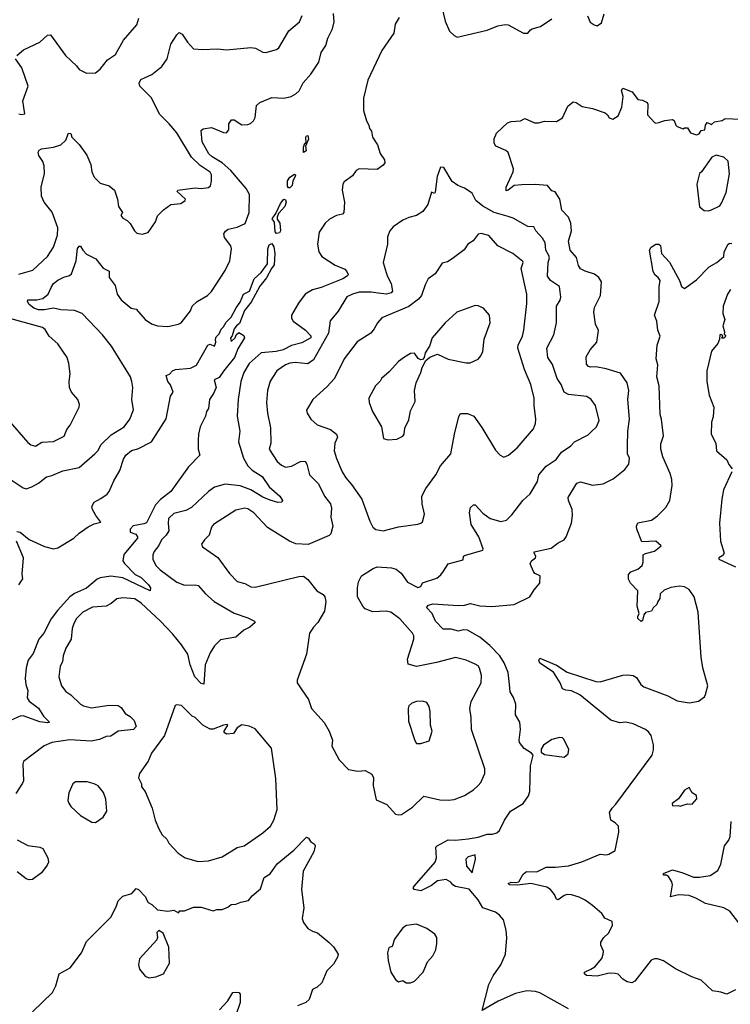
# Model space of a CAD drawing. Extents: x 1954683 to 2060285, y 904798 to 1016299.
# Tile 101 of 256: x 1993601 to 1998319, y 946543 to 953075. Entities that reach past the tile are written whole.
import ezdxf

# ---------------------------------------------------------------- set-up
doc = ezdxf.new("R2010")
doc.units = 0

msp = doc.modelspace()

# ---------------------------------------------------------------- linework, layer by layer
at = {"layer": '0CON10XD'}
for points in [[(1996393.3, 953205), (1996426, 953065), (1996455, 953000), (1996485, 952970), (1996505, 952960), (1996705, 953006.2), (1996775, 953033.8), (1996825, 953044.2), (1996845, 953040), (1996945, 952986), (1996975, 952986.2), (1996993, 953007), (1997004.4, 953015.6), (1997059.5, 953030.5), (1997135, 953080)], [(1993545, 950022.7), (1993625, 949969.2), (1993645, 949962.5), (1993682.5, 949975), (1993725, 949999.2), (1993777.9, 950042.1), (1993815, 950050.5), (1993887.4, 950082.6), (1993996.4, 950103.6), (1994100, 950195), (1994119.4, 950215), (1994142.4, 950257.6), (1994208.9, 950321.1), (1994294.2, 950375), (1994332.5, 950425), (1994355.9, 950485.9), (1994346.2, 950555), (1994352.5, 950635), (1994345.8, 950675), (1994335.8, 950705), (1994210.1, 950910.1), (1994150, 950985), (1994015, 951126.8), (1993965, 951145.3), (1993875, 951150.4), (1993825, 951161), (1993765, 951149.3), (1993725, 951149.8), (1993695, 951160.9), (1993664.4, 951185), (1993652, 951205), (1993654.2, 951215.8), (1993715, 951215.7), (1993755, 951225.7), (1993790.8, 951255), (1993809.3, 951299.3), (1993825, 951323.8), (1993853.4, 951346.6), (1993893.3, 951366.7), (1993932.5, 951377.5), (1993945, 951389.2), (1993976.2, 951475), (1993985, 951556.7), (1993995, 951573.3), (1994005, 951573.3), (1994020.8, 951545), (1994045, 951519.2), (1994107.5, 951487.5), (1994155.8, 951425.8), (1994195, 951407.5), (1994194.2, 951365), (1994235, 951312.5), (1994249.2, 951255), (1994275, 951217.5), (1994340.3, 951160.3), (1994375, 951154), (1994434, 951085), (1994476.3, 951056.3), (1994515, 951043.5), (1994585, 951040), (1994655, 951054.4), (1994672, 951065), (1994735, 951143.3), (1994746.2, 951175), (1994778.8, 951205), (1994847.5, 951245), (1994875, 951272.5), (1994965, 951412), (1994996.5, 951475), (1995008.1, 951555), (1995002.2, 951575), (1994960.9, 951630.9), (1994957.1, 951655), (1994967.8, 951672.2), (1994985.4, 951684.6), (1995045, 951698.2), (1995097.7, 951722.3), (1995125.3, 951795), (1995126.7, 951915), (1995105, 951954.6), (1995003.2, 952075), (1994945.1, 952125.1), (1994878.5, 952165), (1994856.5, 952185), (1994812, 952265), (1994805, 952340), (1994818.8, 952351.2), (1994875, 952360), (1994955, 952326), (1994975, 952323.8), (1994988.8, 952345), (1994990, 952385), (1995008.3, 952411.7), (1995025, 952410), (1995075, 952377.5), (1995115, 952378.8), (1995133.6, 952386.4), (1995152.5, 952405), (1995163.6, 952426.4), (1995173.8, 952505), (1995195, 952526.7), (1995275, 952560), (1995355, 952555.6), (1995403.4, 952566.6), (1995435, 952582.5), (1995457.2, 952602.8), (1995483.6, 952656.4), (1995535, 952714.2), (1995586.7, 952793.3), (1995603.6, 952856.4), (1995633.5, 952905), (1995646.6, 952953.4), (1995676.9, 953015), (1995688.6, 953061.4), (1995685.3, 953115.3)], [(1994333.6, 951723.6), (1994363.9, 951673.9), (1994379.3, 951659.3), (1994415, 951652.5), (1994455, 951662.5), (1994502.5, 951735), (1994516.2, 951773.8), (1994555, 951813.3), (1994605, 951848.8), (1994670, 951855), (1994700, 951875), (1994702.5, 951885), (1994647.5, 951935), (1994650, 951945), (1994765, 951958.5), (1994805, 951954.6), (1994855, 951961.2), (1994867.9, 951972.1), (1994875.3, 952004.7), (1994874.7, 952045), (1994865, 952062.7), (1994798.6, 952108.6), (1994742.5, 952162.5), (1994644.6, 952325), (1994593.9, 952385), (1994528.7, 952448.7), (1994475, 952555.7), (1994399.2, 952635), (1994394.4, 952655), (1994405, 952678), (1994478.7, 952711.3), (1994544.4, 952765.6), (1994579.2, 952815), (1994605, 952912.5), (1994644.2, 952975.8), (1994660.7, 952989.3), (1994679.7, 952979.7), (1994714, 952925), (1994755, 952882.9), (1994815, 952877.5), (1994915, 952882), (1994975, 952874.2), (1995135, 952890), (1995165.7, 952885.7), (1995215, 952860), (1995235, 952856.7), (1995305, 952876.7), (1995321.2, 952888.8), (1995388.9, 953001.1), (1995458.6, 953061.4), (1995476.2, 953103.8)], [(1997371.2, 953101.2), (1997389.3, 953059.3), (1997415, 953040), (1997435, 953034.3), (1997464.2, 953055), (1997481.2, 953115)], [(1996120.9, 953089.1), (1996093.5, 953045), (1996084, 952985), (1996005, 952870), (1995911.5, 952675), (1995883.5, 952555), (1995883.2, 952473.2), (1995902.5, 952405), (1995920, 952375), (1995923, 952353), (1995937.5, 952335), (1995943.3, 952295), (1995976.7, 952245), (1995995, 952187.5), (1996023.3, 952145), (1996026.2, 952125), (1996015, 952110), (1995975, 952082), (1995855, 952086.2), (1995835.8, 952074.2), (1995809.7, 952040.3), (1995755, 951998.8), (1995746.2, 951985), (1995741.4, 951945), (1995757.1, 951865), (1995752, 951795), (1995745, 951784), (1995705, 951775.8), (1995657.9, 951752.1), (1995628, 951725), (1995588.6, 951665), (1995577.1, 951585), (1995587.1, 951535), (1995606, 951505), (1995695, 951445.8), (1995759.8, 951419.8), (1995774, 951405), (1995781.2, 951385), (1995776.7, 951375), (1995746.2, 951355), (1995601.5, 951298.5), (1995545, 951283.3), (1995495.4, 951254.6), (1995451.4, 951195), (1995406, 951115), (1995405.8, 951095), (1995416, 951075), (1995499.2, 951015), (1995535, 950978.6), (1995532.9, 950965), (1995475, 950931.8), (1995405, 950912.5), (1995350.8, 950885), (1995303.5, 950873.5), (1995204.2, 950865.8), (1995125, 950793.3), (1995089.6, 950735), (1995070, 950675), (1995050.4, 950555), (1995044.5, 950445), (1995062.9, 950345), (1995053.1, 950275), (1995087.7, 950165), (1995115, 950114.5), (1995143.8, 950086.2), (1995211.5, 950045), (1995256.4, 949975), (1995328.9, 949915), (1995346.2, 949885), (1995342.5, 949875), (1995315, 949872.1), (1995265, 949886.8), (1995215, 949908), (1995135.7, 949955.7), (1995065, 949982.2), (1994966.2, 949993.8), (1994895, 949974.4), (1994855, 949945.8), (1994742.1, 949837.9), (1994705, 949818.5), (1994625, 949798.1), (1994589.2, 949765), (1994585.8, 949735), (1994591.9, 949685), (1994574.4, 949655), (1994542.2, 949625), (1994525, 949586.2), (1994492.9, 949547.1), (1994485.6, 949525), (1994485.6, 949495), (1994504.7, 949454.7), (1994532.9, 949425), (1994645, 949342.5), (1994694.5, 949324.5), (1994765, 949325.6), (1994785, 949320.6), (1994834.3, 949265), (1994892.9, 949215), (1995025, 949136.7), (1995116.6, 949106.6), (1995160, 949085), (1995163.8, 949075), (1995128, 949045), (1995088.8, 949025), (1995035, 948978), (1994935, 948960), (1994895, 948920), (1994865.6, 948875), (1994832.5, 948795), (1994822.5, 948667.5), (1994805, 948672), (1994763.8, 948715), (1994733.2, 948795), (1994717.8, 948865), (1994675, 948927.1), (1994618.3, 948998.3), (1994536.8, 949085), (1994408.2, 949205), (1994365, 949232.3), (1994285, 949240), (1994245, 949231.9), (1994208.3, 949201.7), (1994175.4, 949184.6), (1994085, 949177.1), (1994020.8, 949145), (1993978.5, 949101.5), (1993959.8, 949070.2), (1993949.4, 949035), (1993942.9, 948965), (1993907.1, 948905), (1993888.6, 948855), (1993884.3, 948815), (1993869.2, 948785), (1993861.9, 948715), (1993878, 948655), (1993906.9, 948616.9), (1993940, 948595), (1994004.6, 948534.6), (1994025, 948522.2), (1994078.7, 948508.7), (1994195, 948527.8), (1994255, 948524.2), (1994275, 948512), (1994301.3, 948471.3), (1994335, 948452), (1994362, 948425), (1994374, 948385), (1994356.7, 948365), (1994255.8, 948354.2), (1994205, 948321.9), (1994175, 948318.5), (1994130.9, 948299.1), (1994075, 948287.6), (1993935, 948296.9), (1993815, 948279.1), (1993762.4, 948257.6), (1993626.4, 948153.6), (1993622, 948135), (1993625.7, 948025), (1993620.3, 948009.7), (1993575, 947941.2)], [(1993581.9, 952838.1), (1993626.2, 952875), (1993735, 952925.4), (1993785, 952971.5), (1993805, 952975.8), (1993905, 952837.5), (1993979.1, 952769.1), (1993996, 952745), (1994045, 952720), (1994105, 952722.5), (1994135, 952746.2), (1994185, 952809.2), (1994238.1, 952845), (1994290.2, 952939.8), (1994379.7, 953040.3), (1994392.9, 953085)], [(1993595, 952450), (1993615, 952446.7), (1993635, 952450), (1993627.7, 952492.3), (1993622.3, 952537.7), (1993656.2, 952635), (1993616.2, 952756.2), (1993574.2, 952815)], [(1997245, 946512.9), (1997055, 946618.6), (1997025, 946627.5), (1996967.3, 946632.7), (1996892.5, 946615), (1996776.9, 946563.1), (1996671.7, 946501.7), (1996715.8, 946675), (1996745, 946731.2), (1996794.3, 946805), (1996825.8, 946875), (1996834.1, 946984.1), (1996830, 947035), (1996812.7, 947102.7), (1996786.2, 947135), (1996760, 947155), (1996675, 947183.8), (1996645.6, 947235), (1996585, 947306.2), (1996494, 947325), (1996476.2, 947335), (1996463.3, 947353.3), (1996431.7, 947371.7), (1996375, 947362.5), (1996335, 947330), (1996265, 947296.2), (1996220, 947305), (1996212.5, 947315), (1996221.7, 947328.3), (1996360, 947485), (1996369.2, 947515), (1996363.3, 947585), (1996372.5, 947595), (1996445, 947634), (1996495, 947631.2), (1996578.9, 947641.1), (1996645, 947651.2), (1996705, 947671.9), (1996739.5, 947670.5), (1996769.7, 947680.3), (1996786, 947695), (1996820.8, 947765), (1996860, 947825), (1996944.5, 947875.5), (1996980, 947925), (1996987.1, 947955), (1996992, 948125), (1997010, 948195), (1996999.3, 948209.3), (1996950.3, 948240.3), (1996919.5, 948279.5), (1996916, 948295), (1996925.7, 948365), (1996922, 948415), (1996892.9, 948462.9), (1996894.3, 948535), (1996878.9, 948578.9), (1996858.1, 948615), (1996852.5, 948665), (1996843.3, 948745), (1996817.5, 948807.5), (1996789.1, 948855), (1996723.1, 948923.1), (1996655, 948978.5), (1996575, 949023.9), (1996545, 949028.2), (1996515, 949018.5), (1996465, 949031.5), (1996411.5, 949031.5), (1996362, 949085), (1996339.2, 949135), (1996300.8, 949175), (1996315, 949190.5), (1996345, 949198.6), (1996512.2, 949187.8), (1996555, 949190.4), (1996595, 949202.9), (1996655, 949186.7), (1996735, 949181.9), (1996884.1, 949195.9), (1996987.5, 949245), (1997016.4, 949293.6), (1997055, 949337.5), (1997057.5, 949385), (1997021.7, 949401.7), (1997011.2, 949415), (1996990, 949465), (1996998.8, 949485), (1997026.2, 949505), (1997028.8, 949515), (1997016.2, 949535), (1997017.5, 949545), (1997130.3, 949569.7), (1997175, 949604), (1997215, 949623.8), (1997230, 949645), (1997263.8, 949735), (1997272, 949785), (1997270, 949825), (1997244.3, 949885), (1997242.9, 949905), (1997300.7, 949999.3), (1997325, 950008.6), (1997405, 949986.9), (1997475, 949996.7), (1997541.2, 950028.8), (1997618.7, 950091.3), (1997644.3, 950125.7), (1997650, 950165), (1997637.3, 950195), (1997635.4, 950245), (1997637.5, 950345), (1997648.5, 950425), (1997639.1, 950555), (1997644.4, 950615), (1997633.3, 950665), (1997590.2, 950730.2), (1997495, 950758.2), (1997425, 950771.1), (1997390.3, 950770.3), (1997377.5, 950775), (1997365, 950790), (1997362.1, 950837.9), (1997387.5, 950885), (1997432.5, 950935), (1997444.1, 951014.1), (1997424.4, 951055), (1997412.5, 951135), (1997417.5, 951165), (1997456, 951245), (1997463.8, 951335), (1997445.6, 951365.6), (1997417.6, 951387.6), (1997355, 951405.8), (1997325, 951422.5), (1997311.9, 951445), (1997298.3, 951498.3), (1997256.1, 951546.1), (1997244.7, 951605), (1997263.8, 951675), (1997261.1, 951725), (1997245.4, 951765.4), (1997201.4, 951811.4), (1997187.1, 951885), (1997155, 951933.3), (1997135, 951940), (1997104.6, 951974.6), (1997022.7, 951982.7), (1996935, 951980), (1996884.2, 951975.8), (1996845, 951943.3), (1996830, 951940), (1996831.2, 951965), (1996877.5, 952065), (1996880, 952085), (1996843.3, 952195), (1996827.7, 952207.7), (1996762.5, 952235), (1996750, 952255), (1996752, 952285), (1996767.5, 952322.5), (1996839.3, 952390.7), (1996865, 952400), (1996925, 952403.3), (1996955, 952420), (1997018.3, 952391.7), (1997045, 952391.2), (1997085, 952401.2), (1997165, 952400), (1997205, 952423.3), (1997239.5, 952500.5), (1997275, 952530), (1997295.8, 952525.8), (1997335, 952500), (1997405, 952486.7), (1997487.7, 952457.7), (1997503.3, 952445), (1997515, 952423.3), (1997540, 952415), (1997575, 952437.5), (1997599.5, 952495), (1997607.1, 952565), (1997597.5, 952605), (1997605, 952621.2), (1997666.2, 952596.2), (1997705, 952546.7), (1997735, 952542), (1997765.9, 952525.9), (1997771.2, 952515), (1997768, 952445), (1997815, 952393.3), (1997825, 952388.8), (1997845, 952392), (1997885, 952406), (1997935, 952413.8), (1997946.1, 952406.1), (1997956.4, 952376.4), (1997966.4, 952366.4), (1998005, 952350), (1998015, 952357.5), (1998035, 952357.5), (1998053.9, 952323.9), (1998095, 952311.2), (1998113, 952317), (1998125, 952340), (1998150, 952345), (1998153.3, 952375), (1998165, 952392.5), (1998195, 952380), (1998215, 952397.5), (1998263.9, 952406.1), (1998285, 952420), (1998435, 952412.9)], [(1993595, 951387.1), (1993687.3, 951412.7), (1993786.7, 951505), (1993826.5, 951565), (1993852.1, 951645), (1993853.3, 951693.3), (1993817.1, 951797.1), (1993764, 951864), (1993744.7, 951905.3), (1993743.2, 951965), (1993766.7, 952055), (1993763.1, 952105), (1993755, 952133.8), (1993728, 952175), (1993723.9, 952196.1), (1993730.5, 952209.5), (1993745, 952218.8), (1993825, 952229.2), (1993875, 952244.2), (1993907.5, 952275), (1993925, 952322.5), (1993940, 952320), (1993947.5, 952295), (1993996.9, 952246.9), (1994046.1, 952176.1), (1994074.2, 952115), (1994080, 952065), (1994095, 952030), (1994135, 951991.2), (1994195, 951972), (1994231.2, 951945), (1994250, 951885), (1994256.1, 951836.1), (1994282.5, 951795), (1994272.5, 951775), (1994285, 951757.5), (1994313.6, 951743.6), (1994333.6, 951723.6)], [(1995485, 952194.4), (1995485, 952230), (1995494.8, 952255), (1995503, 952257), (1995501.5, 952295), (1995505, 952305.7), (1995515, 952307.5), (1995517.9, 952282.1), (1995498.4, 952235), (1995502.6, 952205), (1995485, 952194.4)], [(1998175, 951806.2), (1998195, 951813.3), (1998248.8, 951841.2), (1998261.2, 951858.8), (1998291.7, 951928.3), (1998313.2, 952053.2), (1998305, 952136.7), (1998275, 952163.8), (1998225, 952176.2), (1998196.1, 952163.9), (1998126.7, 952065), (1998114, 952055), (1998096, 951985), (1998114.3, 951834.3), (1998145, 951808.8), (1998175, 951806.2)], [(1996115, 947799.2), (1996135, 947802.9), (1996209.3, 947850.7), (1996285, 947924), (1996390.2, 947900.2), (1996445, 947896.7), (1996485, 947902.2), (1996555, 947927.1), (1996613.8, 947965), (1996645.5, 947994.5), (1996662, 948015), (1996690, 948075), (1996690, 948105), (1996601.1, 948365), (1996598.9, 948445), (1996589.5, 948505), (1996597.4, 948552.6), (1996663.7, 948676.3), (1996667.9, 948725), (1996653.6, 948773.6), (1996645, 948787.5), (1996625, 948800), (1996565.7, 948825.7), (1996495, 948844.4), (1996368.6, 948811.4), (1996235, 948784.5), (1996180.3, 948800.3), (1996175, 948832.5), (1996217.5, 948965), (1996217.4, 948987.4), (1996210, 949005), (1996125, 949100.9), (1996064.8, 949144.8), (1996035, 949151.2), (1995945, 949146.2), (1995895.6, 949165.6), (1995878.2, 949185), (1995844.5, 949245), (1995844.5, 949305), (1995850.9, 949345), (1995870.6, 949385), (1995947.5, 949435), (1995973.8, 949445), (1996069.5, 949439.5), (1996099.8, 949429.8), (1996133.4, 949403.4), (1996175, 949344), (1996245, 949307.8), (1996264, 949315), (1996275, 949340), (1996369.4, 949370.6), (1996397.6, 949392.4), (1996414.5, 949415.5), (1996445, 949465.8), (1996545, 949492.5), (1996547.5, 949515), (1996555, 949520), (1996676, 949555), (1996678, 949565), (1996648.8, 949645), (1996597.5, 949725), (1996587.3, 949802.7), (1996595, 949838), (1996615, 949856), (1996625, 949855.8), (1996675, 949800.4), (1996725, 949765.4), (1996795, 949746.9), (1996832.5, 949755), (1996869.5, 949790.5), (1996940.8, 949885), (1996989.8, 949930.2), (1997038.9, 950011.1), (1997048.1, 950055), (1997096.5, 950113.5), (1997162, 950158), (1997199.2, 950205), (1997261.1, 950248.9), (1997285, 950273.8), (1997375, 950321.2), (1997395, 950340), (1997431.2, 950375), (1997448, 950415), (1997424.2, 950515), (1997395.6, 950555.6), (1997366.7, 950575), (1997245, 950589.4), (1997216, 950605), (1997196.5, 950655), (1997169.2, 950695), (1997137.4, 950787.4), (1997106.7, 950835), (1997100.6, 950895), (1997147.1, 950985), (1997164.3, 951065), (1997164, 951175), (1997189.2, 951215), (1997194.2, 951235), (1997185.4, 951305.4), (1997125, 951344.4), (1997105, 951373.3), (1997109.5, 951465), (1997118.2, 951495), (1997115, 951511.2), (1997093.5, 951545), (1997088.6, 951595), (1997072.5, 951625), (1997028, 951675), (1997015, 951700), (1996975, 951702.9), (1996877.8, 951757.8), (1996845, 951769.6), (1996750.6, 951795), (1996675, 951836.9), (1996630, 951875), (1996605, 951923.3), (1996555, 951956.7), (1996508.8, 951975), (1996472.3, 952002.3), (1996416, 952095), (1996395, 952097.5), (1996371.9, 952035), (1996359.5, 951930.5), (1996355, 951922.5), (1996335, 951930), (1996311.8, 951848.2), (1996277.4, 951802.6), (1996235, 951775.7), (1996185, 951763.5), (1996145, 951745.8), (1996079.7, 951700.3), (1996058, 951675), (1996043.8, 951635), (1996044, 951585), (1996013.3, 951465), (1996041.8, 951375), (1996066.8, 951325), (1996076.7, 951275), (1996066.5, 951263.5), (1996035.7, 951254.3), (1995981.6, 951261.6), (1995935, 951267.5), (1995855, 951266.7), (1995810.8, 951255), (1995773.1, 951236.9), (1995715, 951141.4), (1995663.1, 951076.9), (1995651.8, 950995), (1995551.2, 950818.8), (1995515, 950791.3), (1995430.9, 950800.9), (1995395, 950797.1), (1995365, 950785.3), (1995308.9, 950745), (1995263.9, 950676.1), (1995245.5, 950615), (1995240, 950535), (1995246.7, 950465), (1995266.3, 950366.3), (1995267.5, 950265), (1995257.1, 950225), (1995310.8, 950145), (1995339.7, 950119.7), (1995365, 950107.1), (1995406.4, 950113.6), (1995465, 950144.3), (1995496.5, 950146.5), (1995507.2, 950127.2), (1995524.7, 950054.7), (1995585.6, 949995.6), (1995624.7, 949914.7), (1995663.4, 949863.4), (1995672.1, 949835), (1995666.6, 949775), (1995679.4, 949715), (1995666.8, 949665), (1995656.5, 949653.5), (1995515.8, 949594.2), (1995435, 949597.1), (1995392.5, 949615), (1995245.6, 949705.6), (1995155, 949804.4), (1995115, 949830.6), (1995095, 949833.3), (1995035, 949820), (1994888.8, 949725), (1994875, 949707.5), (1994858, 949655), (1994828, 949625), (1994808, 949595), (1994815, 949576.7), (1994916.1, 949506.1), (1994995, 949400), (1995045, 949348.6), (1995095, 949335.6), (1995135, 949312.5), (1995165, 949309.2), (1995455, 949381.2), (1995485, 949383.3), (1995515, 949360), (1995574, 949285), (1995615, 949261.2), (1995627, 949247), (1995633.1, 949215), (1995625, 949150), (1995579.4, 949075), (1995550.8, 949045), (1995525.8, 949005), (1995506, 948865), (1995443.9, 948693.9), (1995443.8, 948675), (1995475, 948630), (1995518, 948565), (1995538.8, 948505), (1995622, 948412), (1995656.7, 948355), (1995677.5, 948295), (1995672.5, 948255), (1995722.5, 948165), (1995785, 948100), (1995845, 948090), (1995894.2, 948094.2), (1995939.7, 948069.7), (1995950, 948045), (1995947.1, 947995), (1995968.3, 947898.3), (1996038.9, 947868.9), (1996096.7, 947805), (1996115, 947799.2)], [(1995395, 951959.4), (1995385, 951960), (1995379.9, 951969.9), (1995379.2, 952005), (1995395, 952029.6), (1995425, 952050.9), (1995432.3, 952045), (1995430.9, 952035), (1995414.9, 952005.1), (1995410.5, 951975), (1995395, 951959.4)], [(1995306.8, 951656.8), (1995296.7, 951666.7), (1995292.9, 951732.9), (1995276.8, 951755), (1995300.8, 951789.2), (1995331.5, 951855), (1995355, 951884.6), (1995365, 951879.5), (1995369.8, 951865), (1995361.9, 951835), (1995319.8, 951790.2), (1995310.2, 951765), (1995311.4, 951751.4), (1995327.8, 951725), (1995332.7, 951675), (1995325, 951660), (1995306.8, 951656.8)], [(1996015, 949684), (1996115, 949710.8), (1996245, 949728), (1996265, 949733.8), (1996275.8, 949744.2), (1996288.8, 949795), (1996273.1, 949863.1), (1996271.1, 949915), (1996296.7, 949965), (1996363.3, 950055), (1996394.6, 950115.4), (1996464.2, 950195), (1996487.5, 950325), (1996516.7, 950443.3), (1996527.3, 950462.7), (1996573.1, 950463.1), (1996615.3, 950445.3), (1996669.4, 950369.4), (1996759.5, 950219.5), (1996790, 950185), (1996815, 950172.5), (1996846.7, 950185), (1996903.8, 950235), (1997011.7, 950361.7), (1997025.7, 950395), (1997028.6, 950425), (1997016.7, 950515), (1997016.5, 950565), (1996994.6, 950654.6), (1996952.1, 950755), (1996909.1, 950895), (1996910.9, 950915), (1996938.2, 950975), (1996948.9, 951015), (1996967.8, 951192.2), (1996968.5, 951255), (1996930.9, 951425), (1996944.4, 951465), (1996941.7, 951471.7), (1996875, 951523.3), (1996774.6, 951574.6), (1996715, 951644.2), (1996665, 951656), (1996645, 951653.3), (1996612.7, 951607.3), (1996576.2, 951585), (1996550.9, 951549.1), (1996471.7, 951488.3), (1996441.7, 951468.3), (1996405, 951460), (1996360.3, 951389.7), (1996313.8, 951355), (1996292, 951315), (1996268.1, 951245), (1996248.2, 951221.8), (1996185, 951171.2), (1996005, 951097.5), (1995976, 951065), (1995955, 951023.8), (1995931.2, 950995), (1995842.4, 950937.6), (1995754.2, 950825), (1995690.6, 950695), (1995640.6, 950639.4), (1995548, 950555), (1995506.2, 950485), (1995508.8, 950465), (1995534, 950425), (1995575, 950387.5), (1995665, 950355.5), (1995704.4, 950325), (1995710, 950305), (1995692.2, 950265), (1995688.1, 950215), (1995703.4, 950163.4), (1995742.2, 950075), (1995766, 950035), (1995805, 949990.8), (1995873.1, 949895), (1995925, 949747.5), (1995945, 949707.5), (1995965, 949693.8), (1996015, 949684)], [(1997333.2, 947486.8), (1997455, 947539.2), (1997495, 947534), (1997512.3, 947537.7), (1997555, 947563.3), (1997578.8, 947685), (1997576.7, 947725), (1997555, 947747.5), (1997526.7, 947765), (1997516.7, 947815), (1997533.8, 947845), (1997558.8, 947871.2), (1997799.2, 948195), (1997810, 948230), (1997810, 948265), (1997792.9, 948325), (1997775, 948350.8), (1997755, 948366.9), (1997675, 948404.4), (1997625, 948414.3), (1997585, 948410), (1997525, 948427.5), (1997319.2, 948595), (1997265, 948621.9), (1997227.3, 948627.3), (1997203.8, 948635), (1997190, 948675), (1997145.4, 948745.4), (1997054.3, 948805), (1997048, 948825), (1997055, 948838.8), (1997165, 948791.9), (1997235, 948745.6), (1997425, 948683.3), (1997455, 948683.1), (1997605, 948726), (1997638.8, 948728.8), (1997675, 948723.3), (1997695, 948710), (1997724.2, 948665), (1997745, 948649.4), (1997905, 948589.4), (1997965, 948556.7), (1998045, 948542.9), (1998106.8, 948553.2), (1998147, 948583), (1998155, 948597.5), (1998168.6, 948655), (1998137.3, 948775), (1998125.4, 948845), (1998104.6, 949145), (1998078.9, 949245), (1998046, 949295), (1998015, 949312.9), (1997982.5, 949317.5), (1997925, 949308), (1997878.7, 949291.3), (1997854, 949265), (1997851.2, 949235), (1997836.7, 949215), (1997831.2, 949195), (1997806.2, 949173.8), (1997795, 949150), (1997755, 949142.5), (1997743.8, 949126.2), (1997735, 949090), (1997727, 949083), (1997705, 949102.5), (1997704, 949115), (1997713.3, 949135), (1997700.8, 949185), (1997706, 949285), (1997656.4, 949336.4), (1997643.9, 949363.9), (1997643.8, 949395), (1997658, 949412), (1997705, 949429.2), (1997734, 949455), (1997740, 949475), (1997740, 949525), (1997755, 949534), (1997815, 949548.6), (1997860, 949585), (1997825, 949616), (1997731.2, 949611.2), (1997698.8, 949695), (1997696.7, 949715), (1997705, 949737.5), (1997795, 949753.8), (1997836.6, 949783.4), (1997890.2, 949839.8), (1997917.5, 949885), (1997932.7, 949985), (1997930.4, 950025), (1997919.2, 950065), (1997870, 950175), (1997856.7, 950225), (1997857.9, 950262.1), (1997874.4, 950315), (1997862.2, 950425), (1997853.6, 950455), (1997845.7, 950645), (1997831.9, 950705), (1997838, 950785), (1997826, 950825), (1997834.3, 950915), (1997854, 950975), (1997838, 951015), (1997832, 951075), (1997816.2, 951115), (1997845.7, 951205), (1997847.3, 951302.7), (1997854.2, 951345), (1997840, 951365), (1997819.5, 951379.5), (1997806.9, 951405), (1997782, 951545), (1997793.3, 951565), (1997825, 951586.2), (1997845, 951586.7), (1997855, 951576.2), (1997862, 951525), (1997915, 951466.7), (1997980.8, 951345), (1997994, 951305), (1998015, 951291.2), (1998095, 951349.2), (1998177.5, 951435), (1998230, 951465), (1998276, 951504), (1998278.1, 951535), (1998304.7, 951585.3), (1998315, 951592.9), (1998330, 951590)], [(1993581.5, 949678.5), (1993605, 949674.3), (1993665, 949625.7), (1993765, 949580.8), (1993825, 949565.6), (1993855, 949571.5), (1993960.6, 949635), (1993995, 949668.9), (1994055, 949711.1), (1994095, 949730.5), (1994138.8, 949741.2), (1994105.5, 949785.5), (1994084.4, 949825), (1994080.6, 949845), (1994095, 949874), (1994140.8, 949899.2), (1994181.7, 949928.3), (1994194.4, 949945), (1994225, 950016.2), (1994266.3, 950083.7), (1994289.5, 950160.5), (1994305, 950186.2), (1994342.5, 950217.5), (1994385, 950227.7), (1994475.7, 950275), (1994572.9, 950427.1), (1994602.4, 950577.6), (1994620, 950605), (1994602.7, 950652.7), (1994583.8, 950675), (1994572.5, 950715), (1994595, 950723.3), (1994616.2, 950745), (1994635, 950754.3), (1994735.9, 950764.1), (1994775, 950782), (1994850, 950915), (1994865, 950922.5), (1994895, 950910), (1994903.3, 950935), (1994900, 950955), (1994905, 950970), (1994925, 950991.2), (1994938, 951022), (1994955, 951038), (1994970.8, 951069.2), (1995005, 951102.2), (1995037.2, 951162.8), (1995065, 951201.2), (1995086.3, 951253.7), (1995125.9, 951275), (1995158.6, 951355), (1995205, 951398.9), (1995245.4, 951454.6), (1995248.1, 951555), (1995258.4, 951581.6), (1995275, 951590), (1995288.1, 951568.1), (1995295.3, 951525), (1995291.6, 951448.4), (1995272.5, 951425), (1995238.6, 951361.4), (1995195, 951307.7), (1995138.8, 951201.2), (1995094.1, 951145), (1995061.1, 951058.9), (1995040, 951045), (1995024.4, 951025), (1995012.4, 950977.6), (1995000.6, 950965), (1995005, 950940), (1995032.5, 950965), (1995037.5, 950985), (1995055, 951000), (1995089.3, 950979.3), (1995092.5, 950965), (1995048.8, 950891.2), (1995027.5, 950835), (1994955, 950744.3), (1994925, 950701.4), (1994892.5, 950685), (1994905.7, 950634.3), (1994888.6, 950595), (1994860.8, 950555), (1994854.2, 950495), (1994840.5, 950475), (1994834.4, 950445), (1994800, 950375), (1994787.5, 950325), (1994785.7, 950285), (1994786.2, 950225), (1994797.5, 950185), (1994720.8, 950109.2), (1994605.3, 949944.7), (1994535, 949890.8), (1994502.7, 949857.3), (1994441.9, 949738.1), (1994425, 949729.8), (1994355, 949716.9), (1994334, 949695), (1994334.5, 949675), (1994372.4, 949662.4), (1994383.5, 949645), (1994382.6, 949635), (1994292.9, 949527.1), (1994286.2, 949485), (1994296.6, 949466.6), (1994367.8, 949395), (1994406.9, 949375), (1994456.2, 949325), (1994469.5, 949305), (1994467.5, 949285), (1994285, 949372.9), (1994205, 949382.3), (1994135, 949372.6), (1994115, 949363.3), (1994045, 949303.6), (1993965, 949268.3), (1993935, 949246.9), (1993852.3, 949155), (1993810.9, 949099.1), (1993760.5, 949005), (1993727.7, 948965), (1993689.5, 948870.5), (1993657.9, 948825), (1993644.7, 948775), (1993637.9, 948705), (1993641.5, 948665), (1993654.6, 948625), (1993650.4, 948575), (1993665, 948553.6), (1993725, 948506.9), (1993758.9, 948455), (1993798.8, 948415), (1993785, 948409.2), (1993735, 948417.7), (1993623.9, 948456.1), (1993605, 948453.8), (1993525, 948419.1)], [(1998320, 951285), (1998300, 951255), (1998271.2, 951175), (1998270, 951125), (1998283.3, 951085), (1998270, 951045), (1998280, 951005), (1998278.3, 950988.3), (1998290, 950975), (1998275, 950962.5), (1998263, 950963), (1998268.3, 950978.3), (1998257, 950987), (1998250, 950985), (1998247.5, 950955), (1998235, 950927.5), (1998194, 950875), (1998163.1, 950745), (1998163.8, 950675), (1998178.1, 950585), (1998208.6, 950505), (1998205, 950440), (1998194.4, 950405), (1998190.8, 950325), (1998222, 950265), (1998228, 950215), (1998295, 950154), (1998308, 950125), (1998331.2, 950095)], [(1996045, 950286.7), (1996105, 950292.5), (1996145, 950312.5), (1996152.5, 950325), (1996157.5, 950365), (1996185, 950420), (1996195, 950480), (1996226.9, 950543.1), (1996221.9, 950615), (1996232.9, 950665), (1996264.2, 950735), (1996272.3, 950767.7), (1996297, 950813), (1996323, 950837), (1996375, 950856.7), (1996445, 950823.8), (1996565, 950798.8), (1996590.7, 950799.3), (1996645, 950823.3), (1996663.3, 950845), (1996675.8, 950874.2), (1996684, 950955), (1996724, 951065), (1996721.2, 951115), (1996680.7, 951160.7), (1996645, 951177.5), (1996625, 951178.8), (1996502.5, 951135), (1996425, 951063.8), (1996339.2, 950965), (1996320.8, 950909.2), (1996292.5, 950865), (1996287, 950833), (1996275, 950820), (1996265, 950817.5), (1996247, 950827), (1996221.7, 950861.7), (1996195, 950860), (1996155, 950836.7), (1996115, 950806.7), (1996055, 950738.8), (1996003.8, 950695), (1995993.9, 950676.1), (1995963.9, 950646.1), (1995920, 950565), (1995921.2, 950535), (1995944, 950475), (1996004.2, 950375), (1996017, 950297), (1996045, 950286.7)], [(1993525, 950420), (1993655, 950270), (1993675, 950254.4), (1993705, 950246.7), (1993748.8, 950271.2), (1993825, 950277.5), (1993897, 950313), (1993914.3, 950355.7), (1993936.2, 950385), (1993996, 950505), (1993997.3, 950522.7), (1993986.7, 950555), (1993945.8, 950605), (1993932.5, 950635), (1993928.8, 950675), (1993936, 950725), (1993928, 950795), (1993915.8, 950835), (1993855, 950923.8), (1993796, 950975), (1993769.6, 951019.6), (1993752.4, 951032.4), (1993535, 951092.7)], [(1998328, 950075), (1998274, 949956), (1998262.3, 949895), (1998246.8, 949735), (1998254.4, 949615), (1998277.1, 949535), (1998269.1, 949520.9), (1998243.3, 949505), (1998243.3, 949495), (1998354.2, 949445)], [(1993595.3, 949324.7), (1993620.8, 949365), (1993617.1, 949397.1), (1993625.8, 949505), (1993580.9, 949615)], [(1994785, 947491.2), (1994855, 947494.4), (1994945, 947521.4), (1995045, 947582.2), (1995092, 947595), (1995215, 947680.6), (1995265.4, 947724.6), (1995288.1, 947765), (1995310, 947835), (1995301.4, 948041.4), (1995273, 948243), (1995165, 948370), (1995125, 948388.6), (1995075, 948396), (1995045, 948376.2), (1995019.7, 948340.3), (1994975, 948334.5), (1994959.4, 948345), (1994957.8, 948355), (1994982.5, 948395), (1994978, 948398), (1994955, 948395.4), (1994885, 948367.5), (1994865, 948367.9), (1994816.5, 948395), (1994765, 948444.4), (1994745.8, 948455), (1994675, 948526.2), (1994645, 948530), (1994632.5, 948525), (1994562.7, 948325), (1994475, 948208), (1994452.9, 948155), (1994396.2, 948075), (1994388.8, 948045), (1994408.8, 948005), (1994408.8, 947985), (1994434.2, 947954.2), (1994480.8, 947845), (1994501.4, 947765), (1994525, 947706.7), (1994546.8, 947666.8), (1994577.3, 947637.3), (1994591.2, 947611.2), (1994654.2, 947545), (1994698.8, 947515), (1994785, 947491.2)], [(1996265, 948274), (1996319.3, 948290.7), (1996340, 948355), (1996328, 948395), (1996326.7, 948485), (1996319.3, 948519.3), (1996304.3, 948544.3), (1996275, 948554), (1996235, 948550.8), (1996205, 948540), (1996185, 948523.3), (1996179.2, 948505), (1996181.3, 948421.3), (1996223.6, 948293.6), (1996235, 948274), (1996265, 948274)], [(1997215, 948183.3), (1997242.5, 948205), (1997247.5, 948235), (1997212.5, 948305), (1997205, 948310), (1997185, 948313.3), (1997135, 948300), (1997078.3, 948261.7), (1997062.5, 948235), (1997062.5, 948215), (1997085, 948200), (1997215, 948183.3)], [(1994105, 947749.2), (1994155, 947784.2), (1994180, 947825), (1994173, 947903), (1994157.7, 947947.7), (1994121.2, 947991.2), (1994095.8, 948005.8), (1994048.8, 948018.8), (1993972.3, 948017.7), (1993953.8, 948005), (1993926.2, 947945), (1993920, 947895), (1993926.4, 947876.4), (1993940, 947855), (1994005, 947796.2), (1994080.5, 947750.5), (1994105, 947749.2)], [(1997985, 947857.5), (1998005, 947863.8), (1998035, 947873.3), (1998065, 947870), (1998096.7, 947905), (1998095, 947927.5), (1998065, 947946.7), (1998045, 947980), (1998015, 947963.3), (1997973.9, 947906.1), (1997932.5, 947875), (1997935, 947860), (1997975, 947862.5), (1997985, 947857.5)], [(1998375, 947083.8), (1998315, 947160), (1998275, 947183.3), (1998155, 947211.2), (1998095, 947245.4), (1998045, 947263.5), (1997975, 947268.5), (1997922.5, 947255), (1997935.8, 947335), (1997931.2, 947355), (1997909.5, 947389.5), (1997895, 947400), (1997875, 947400), (1997875, 947410), (1997935, 947433.8), (1998003.3, 947415), (1998075, 947385.7), (1998115, 947385.8), (1998185, 947396.2), (1998235, 947431.2), (1998256.9, 947473.1), (1998279.4, 947595), (1998308.8, 947631.2), (1998318.2, 947655), (1998324.7, 947754.7)], [(1993585, 947633.3), (1993655, 947596.9), (1993735, 947585.7), (1993755, 947576.2), (1993788.8, 947515), (1993791.2, 947485), (1993783.8, 947465), (1993745, 947416), (1993685, 947370), (1993665, 947367.5), (1993645, 947374.3), (1993585, 947422.5)], [(1993686.4, 946493.6), (1993819.4, 946620.6), (1993841.4, 946665), (1993862, 946745), (1993936, 946785), (1994012, 946885), (1994045, 946958.8), (1994205, 947121.2), (1994241.7, 947188.3), (1994255, 947230), (1994285, 947260), (1994345, 947278.8), (1994375, 947311.2), (1994390, 947305), (1994436.4, 947256.4), (1994445, 947232.5), (1994455, 947217.5), (1994477.5, 947205), (1994515, 947170), (1994585, 947160), (1994625, 947167.5), (1994655, 947150), (1994665, 947162.5), (1994695, 947163.3), (1994755, 947186.2), (1994805, 947188), (1994885, 947163.3), (1994909.3, 947170.7), (1994945, 947171.2), (1994983.6, 947186.4), (1995004.2, 947205.8), (1995035, 947206.2), (1995069.5, 947220.5), (1995119.5, 947230.5), (1995145, 947263.3), (1995200.7, 947309.3), (1995223.8, 947385), (1995265, 947408.8), (1995310.8, 947475), (1995421.2, 947565), (1995505, 947652.5), (1995517.5, 947645), (1995532.3, 947622.3), (1995557.5, 947605), (1995563.3, 947593.3), (1995554, 947555), (1995482.9, 947425), (1995471.1, 947305), (1995486.6, 947183.4), (1995477, 947113), (1995484.3, 947085), (1995515, 947046.2), (1995545, 947027.1), (1995577.4, 947017.4), (1995655, 946952.9), (1995684.3, 946925), (1995716, 946875), (1995712, 946855), (1995685, 946810), (1995640, 946765), (1995606.2, 946685), (1995575, 946656.7), (1995545, 946640), (1995523.8, 946575), (1995500, 946555), (1995445, 946531.9)], [(1996605, 947414), (1996627.8, 947505), (1996625, 947533.8), (1996578.3, 947521.7), (1996563.6, 947506.4), (1996568.3, 947458.3), (1996605, 947414)], [(1998352.3, 946637.7), (1998295, 946610), (1998255, 946623.8), (1998201.7, 946631.7), (1998125, 946702), (1998062.5, 946725), (1997955, 946778.8), (1997875, 946830.8), (1997835, 946844), (1997815, 946844), (1997793.8, 946835), (1997684.2, 946695.8), (1997665, 946686), (1997635, 946692), (1997605, 946710), (1997575, 946742), (1997555, 946747.5), (1997515, 946749.5), (1997435, 946729.1), (1997364.6, 946734.6), (1997350, 946745), (1997351.2, 946755), (1997393.3, 946775), (1997419.7, 946790.3), (1997465, 946847.5), (1997475.8, 946875), (1997476, 946895), (1997458.8, 946935), (1997460, 946955), (1997480, 946985), (1997511.2, 947015), (1997536.7, 947065), (1997535, 947092.5), (1997485, 947113.3), (1997465.7, 947145.7), (1997405, 947199.2), (1997355, 947234.2), (1997315, 947253.1), (1997265, 947268.6), (1997235, 947270.8), (1997215, 947264.2), (1997175, 947236.2), (1997165, 947240), (1997150.9, 947270.9), (1997125, 947303.3), (1997100.8, 947320.8), (1996995, 947344.5), (1996905, 947333.1), (1996852.5, 947335), (1996843.3, 947345), (1996865, 947353.8), (1996895, 947350), (1996915, 947355.8), (1996944, 947405), (1996966.6, 947423.4), (1997035, 947421.9), (1997097, 947453), (1997158, 947452), (1997245, 947461.9), (1997333.2, 947486.8)], [(1994457.7, 946717.7), (1994505, 946724.3), (1994556.2, 946745), (1994596, 946815), (1994591.7, 946921.7), (1994552.5, 947015), (1994525, 947032.5), (1994510.7, 947019.3), (1994516.7, 946985), (1994510.7, 946969.3), (1994396.2, 946845), (1994390, 946805), (1994396, 946775), (1994435, 946730), (1994457.7, 946717.7)], [(1996195, 946684.3), (1996223, 946697), (1996278.8, 946755), (1996308.8, 946825), (1996343.8, 946865), (1996363.8, 946905), (1996371.2, 946945), (1996370, 946985), (1996357.7, 947007.7), (1996305, 947046.7), (1996235, 947073.8), (1996170, 947065), (1996145, 947050), (1996088.8, 946975), (1996073, 946927), (1996055, 946920), (1996049.3, 946910.7), (1996044, 946885), (1996047, 946833), (1996066, 946755), (1996095, 946707.5), (1996115, 946692.5), (1996145, 946700), (1996167.5, 946685), (1996195, 946684.3)], [(1994927.5, 946505), (1994983.8, 946566.2), (1995015, 946620), (1995033, 946623), (1995055, 946620), (1995065, 946610), (1995065.7, 946555), (1995034.2, 946465)]]:
    msp.add_lwpolyline(points, dxfattribs=at)

doc.saveas('drawing.dxf')
